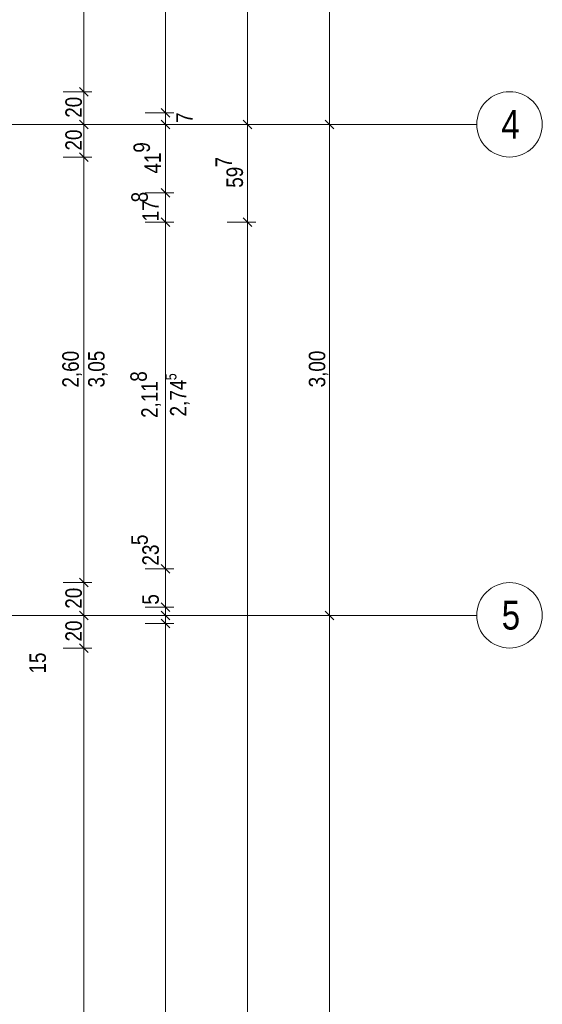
# Model space of a CAD drawing. Extents: x -634 to 300, y 62 to 1102.
# Tile 55 of 125: x 37 to 101, y 493 to 614. Entities that reach past the tile are written whole.
import ezdxf
from ezdxf.lldxf.tags import DXFTag

# ---------------------------------------------------------------- set-up
doc = ezdxf.new("R2010")
doc.units = 0
doc.layers.get('0').update_dxf_attribs({"lineweight": 13})
doc.layers.add('70 -71 Achsen- 1 Gebäudeachsen', color=7, linetype='STRICHPUNKT2-A06CPW00L0', lineweight=18)
doc.layers.add('Keine-A06CPVZYL0', color=7, linetype='Continuous', lineweight=9)
doc.layers.add('70 -76 Bemaßung- 2 Allgemein', color=9, linetype='Continuous', lineweight=5, true_color=0x808080)
doc.styles.get("Standard").update_dxf_attribs({"font": 'ARIALN.TTF'})
tags = doc.linetypes.add('STRICHPUNKT2-A06CPW00L0', pattern=[12.7, 6.35, -3.175, 0, -3.175]).pattern_tags.tags
tags[10:11] = [DXFTag(74, 4), DXFTag(75, 0), DXFTag(340, '0'), DXFTag(46, 0.0), DXFTag(50, 0.0), DXFTag(44, 0.0), DXFTag(45, 0.0)]
tags[8:9] = [DXFTag(74, 4), DXFTag(75, 0), DXFTag(340, '0'), DXFTag(46, 0.0), DXFTag(50, 0.0), DXFTag(44, 0.0), DXFTag(45, 0.0)]
tags[6:7] = [DXFTag(74, 4), DXFTag(75, 0), DXFTag(340, '0'), DXFTag(46, 0.0), DXFTag(50, 0.0), DXFTag(44, 0.0), DXFTag(45, 0.0)]
tags[4:5] = [DXFTag(74, 4), DXFTag(75, 0), DXFTag(340, '0'), DXFTag(46, 0.0), DXFTag(50, 0.0), DXFTag(44, 0.0), DXFTag(45, 0.0)]

# ---------------------------------------------------------------- blocks, each defined once
blk = doc.blocks.new('Referenz-A06CPW02L0')
at = {"layer": '70 -71 Achsen- 1 Gebäudeachsen', "color": 0, "linetype": 'STRICHPUNKT2-A06CPW00L0', "ltscale": 0.18}
for p, q in [((-554.53, 600.88), (92.91, 600.88)), ((-554.53, 540.88), (92.91, 540.88))]:
    blk.add_line(p, q, dxfattribs=at)
at = {"layer": '70 -76 Bemaßung- 2 Allgemein', "color": 0, "linetype": 'Continuous', "ltscale": 0.13}
for p, q in [((64.91, 601.94), (64.91, 989.82)), ((74.91, 601.94), (74.91, 764.82)), ((54.91, 603.34), (54.91, 763.42)), ((44.91, 605.94), (44.91, 760.82)), ((44.91, 603.88), (44.91, 605.94)), ((44.91, 605.88), (44.91, 603.82)), ((42.41, 604.88), (45.91, 604.88)), ((42.41, 604.88), (45.91, 604.88)), ((54.91, 603.34), (54.91, 604.4)), ((44.91, 601.94), (44.91, 603.82)), ((54.91, 601.28), (54.91, 603.34)), ((54.91, 601.28), (54.91, 603.34)), ((44.91, 599.88), (44.91, 601.94)), ((44.91, 601.88), (44.91, 599.82)), ((52.41, 602.28), (55.91, 602.28)), ((52.41, 602.28), (55.91, 602.28)), ((54.91, 600.88), (54.91, 602.28)), ((54.91, 601.88), (54.91, 599.82)), ((54.91, 601.88), (54.91, 599.82)), ((64.91, 599.88), (64.91, 601.94)), ((64.91, 601.88), (64.91, 599.82)), ((74.91, 600.38), (74.91, 601.94)), ((44.97, 600.88), (45.91, 600.88)), ((44.97, 600.88), (45.91, 600.88)), ((54.97, 600.88), (55.91, 600.88)), ((54.97, 600.88), (55.91, 600.88)), ((64.97, 600.88), (65.91, 600.88)), ((64.97, 600.88), (65.91, 600.88)), ((75.44, 600.35), (74.38, 601.41)), ((74.38, 601.41), (75.44, 600.35)), ((74.91, 601.38), (74.91, 599.82)), ((74.97, 600.88), (75.91, 600.88)), ((74.97, 600.88), (75.91, 600.88)), ((44.91, 597.94), (44.91, 599.82)), ((54.91, 599.82), (54.91, 598.76)), ((54.91, 593.56), (54.91, 599.82)), ((64.91, 590), (64.91, 599.82)), ((74.91, 541.94), (74.91, 599.82)), ((42.41, 596.88), (45.91, 596.88)), ((42.41, 596.88), (45.91, 596.88)), ((44.91, 595.88), (44.91, 597.94)), ((44.91, 597.88), (44.91, 595.82)), ((44.91, 545.94), (44.91, 595.82)), ((54.91, 591.5), (54.91, 593.56)), ((54.91, 593.5), (54.91, 591.44)), ((52.41, 592.5), (55.91, 592.5)), ((52.41, 592.5), (55.91, 592.5)), ((54.91, 590), (54.91, 591.44)), ((54.91, 587.94), (54.91, 590)), ((54.91, 589.94), (54.91, 587.88)), ((64.91, 587.94), (64.91, 590)), ((64.91, 589.94), (64.91, 587.88)), ((52.41, 588.94), (55.91, 588.94)), ((52.41, 588.94), (55.91, 588.94)), ((62.41, 588.94), (65.91, 588.94)), ((62.41, 588.94), (65.91, 588.94)), ((54.91, 547.64), (54.91, 587.88)), ((64.91, 376.94), (64.91, 587.88)), ((54.91, 547.64), (54.91, 548.7)), ((54.91, 545.58), (54.91, 547.64)), ((54.91, 545.58), (54.91, 547.64)), ((52.41, 546.58), (55.91, 546.58)), ((52.41, 546.58), (55.91, 546.58)), ((54.91, 541.88), (54.91, 546.58)), ((44.91, 543.88), (44.91, 545.94)), ((44.91, 545.88), (44.91, 543.82)), ((42.41, 544.88), (45.91, 544.88)), ((42.41, 544.88), (45.91, 544.88)), ((54.91, 542.94), (54.91, 544)), ((44.91, 541.94), (44.91, 543.82)), ((54.91, 541.94), (54.91, 543)), ((54.91, 540.88), (54.91, 542.94)), ((54.91, 542.88), (54.91, 540.82)), ((44.91, 539.88), (44.91, 541.94)), ((44.91, 541.88), (44.91, 539.82)), ((52.41, 541.88), (55.91, 541.88)), ((52.41, 541.88), (55.91, 541.88)), ((54.91, 539.88), (54.91, 541.94)), ((54.91, 540.88), (54.91, 541.88)), ((54.91, 541.88), (54.91, 539.82)), ((74.91, 540.38), (74.91, 541.94)), ((44.97, 540.88), (45.91, 540.88)), ((44.97, 540.88), (45.91, 540.88)), ((54.91, 539.88), (54.91, 540.88)), ((54.91, 540.88), (54.91, 538.82)), ((54.91, 540.88), (54.91, 538.82)), ((54.91, 540.82), (54.91, 539.76)), ((54.97, 540.88), (55.91, 540.88)), ((54.97, 540.88), (55.91, 540.88)), ((75.44, 540.35), (74.38, 541.41)), ((74.38, 541.41), (75.44, 540.35)), ((74.91, 541.38), (74.91, 539.82)), ((74.97, 540.88), (75.91, 540.88)), ((74.97, 540.88), (75.91, 540.88)), ((44.91, 537.94), (44.91, 539.82)), ((52.41, 539.88), (55.91, 539.88)), ((52.41, 539.88), (55.91, 539.88)), ((54.91, 539.82), (54.91, 538.76)), ((74.91, 376.94), (74.91, 539.82)), ((44.91, 535.88), (44.91, 537.94)), ((44.91, 537.88), (44.91, 535.82)), ((54.91, 538.82), (54.91, 537.76)), ((54.91, 378.34), (54.91, 538.82)), ((42.41, 536.88), (45.91, 536.88)), ((42.41, 536.88), (45.91, 536.88)), ((44.91, 380.94), (44.91, 535.82))]:
    blk.add_line(p, q, dxfattribs=at)
at = {"layer": '70 -76 Bemaßung- 2 Allgemein', "color": 0, "linetype": 'Continuous', "lineweight": 20, "ltscale": 0.2}
for p, q in [((45.44, 604.35), (44.38, 605.41)), ((44.38, 605.41), (45.44, 604.35)), ((55.44, 601.75), (54.38, 602.81)), ((55.44, 601.75), (54.38, 602.81)), ((45.44, 600.35), (44.38, 601.41)), ((44.38, 601.41), (45.44, 600.35)), ((54.38, 601.41), (55.44, 600.35)), ((54.38, 601.41), (55.44, 600.35)), ((65.44, 600.35), (64.38, 601.41)), ((64.38, 601.41), (65.44, 600.35)), ((45.44, 596.35), (44.38, 597.41)), ((44.38, 597.41), (45.44, 596.35)), ((55.44, 591.97), (54.38, 593.03)), ((54.38, 593.03), (55.44, 591.97)), ((55.44, 588.41), (54.38, 589.47)), ((54.38, 589.47), (55.44, 588.41)), ((65.44, 588.41), (64.38, 589.47)), ((64.38, 589.47), (65.44, 588.41)), ((55.44, 546.05), (54.38, 547.11)), ((55.44, 546.05), (54.38, 547.11)), ((45.44, 544.35), (44.38, 545.41)), ((44.38, 545.41), (45.44, 544.35)), ((54.38, 542.41), (55.44, 541.35)), ((55.44, 541.35), (54.38, 542.41)), ((45.44, 540.35), (44.38, 541.41)), ((44.38, 541.41), (45.44, 540.35)), ((54.38, 541.41), (55.44, 540.35)), ((55.44, 540.35), (54.38, 541.41)), ((54.38, 540.41), (55.44, 539.35)), ((54.38, 540.41), (55.44, 539.35)), ((45.44, 536.35), (44.38, 537.41)), ((44.38, 537.41), (45.44, 536.35))]:
    blk.add_line(p, q, dxfattribs=at)
at = {"layer": 'Keine-A06CPVZYL0', "color": 0, "linetype": 'Continuous', "ltscale": 0.13}
for p, q in [((94.37, 603.98), (94.68, 604.21)), ((94.68, 604.21), (95.02, 604.41)), ((95.02, 604.41), (95.38, 604.58)), ((95.38, 604.58), (95.75, 604.71)), ((95.75, 604.71), (96.13, 604.81)), ((96.13, 604.81), (96.51, 604.86)), ((96.51, 604.86), (96.91, 604.88)), ((96.91, 604.88), (97.3, 604.86)), ((97.3, 604.86), (97.69, 604.81)), ((97.69, 604.81), (98.07, 604.71)), ((98.07, 604.71), (98.44, 604.58)), ((98.44, 604.58), (98.79, 604.41)), ((98.79, 604.41), (99.13, 604.21)), ((99.13, 604.21), (99.44, 603.98)), ((93.38, 602.77), (93.58, 603.11)), ((93.58, 603.11), (93.81, 603.42)), ((93.81, 603.42), (94.08, 603.71)), ((94.08, 603.71), (94.37, 603.98)), ((99.44, 603.98), (99.74, 603.71)), ((99.74, 603.71), (100, 603.42)), ((100, 603.42), (100.23, 603.11)), ((100.23, 603.11), (100.43, 602.77)), ((92.93, 601.28), (92.98, 601.66)), ((92.98, 601.66), (93.08, 602.04)), ((93.08, 602.04), (93.21, 602.41)), ((93.21, 602.41), (93.38, 602.77)), ((100.43, 602.77), (100.6, 602.41)), ((100.6, 602.41), (100.73, 602.04)), ((100.73, 602.04), (100.83, 601.66)), ((100.83, 601.66), (100.89, 601.28)), ((92.91, 600.88), (92.93, 601.28)), ((92.93, 600.49), (92.91, 600.88)), ((92.98, 600.1), (92.93, 600.49)), ((100.89, 600.49), (100.83, 600.1)), ((100.89, 601.28), (100.91, 600.88)), ((100.91, 600.88), (100.89, 600.49)), ((93.08, 599.72), (92.98, 600.1)), ((93.21, 599.35), (93.08, 599.72)), ((93.38, 599), (93.21, 599.35)), ((100.6, 599.35), (100.43, 599)), ((100.73, 599.72), (100.6, 599.35)), ((100.83, 600.1), (100.73, 599.72)), ((93.58, 598.66), (93.38, 599)), ((93.81, 598.35), (93.58, 598.66)), ((94.08, 598.06), (93.81, 598.35)), ((94.37, 597.79), (94.08, 598.06)), ((99.74, 598.06), (99.44, 597.79)), ((100, 598.35), (99.74, 598.06)), ((100.23, 598.66), (100, 598.35)), ((100.43, 599), (100.23, 598.66)), ((94.68, 597.56), (94.37, 597.79)), ((95.02, 597.36), (94.68, 597.56)), ((95.38, 597.19), (95.02, 597.36)), ((95.75, 597.06), (95.38, 597.19)), ((96.13, 596.96), (95.75, 597.06)), ((96.51, 596.9), (96.13, 596.96)), ((96.91, 596.88), (96.51, 596.9)), ((97.3, 596.9), (96.91, 596.88)), ((97.69, 596.96), (97.3, 596.9)), ((98.07, 597.06), (97.69, 596.96)), ((98.44, 597.19), (98.07, 597.06)), ((98.79, 597.36), (98.44, 597.19)), ((99.13, 597.56), (98.79, 597.36)), ((99.44, 597.79), (99.13, 597.56)), ((94.08, 543.71), (94.37, 543.98)), ((94.37, 543.98), (94.68, 544.21)), ((94.68, 544.21), (95.02, 544.41)), ((95.02, 544.41), (95.38, 544.58)), ((95.38, 544.58), (95.75, 544.71)), ((95.75, 544.71), (96.13, 544.81)), ((96.13, 544.81), (96.51, 544.86)), ((96.51, 544.86), (96.91, 544.88)), ((96.91, 544.88), (97.3, 544.86)), ((97.3, 544.86), (97.69, 544.81)), ((97.69, 544.81), (98.07, 544.71)), ((98.07, 544.71), (98.44, 544.58)), ((98.44, 544.58), (98.79, 544.41)), ((98.79, 544.41), (99.13, 544.21)), ((99.13, 544.21), (99.44, 543.98)), ((99.44, 543.98), (99.74, 543.71)), ((93.21, 542.41), (93.38, 542.77)), ((93.38, 542.77), (93.58, 543.11)), ((93.58, 543.11), (93.81, 543.42)), ((93.81, 543.42), (94.08, 543.71)), ((99.74, 543.71), (100, 543.42)), ((100, 543.42), (100.23, 543.11)), ((100.23, 543.11), (100.43, 542.77)), ((100.43, 542.77), (100.6, 542.41)), ((92.93, 541.28), (92.98, 541.66)), ((92.98, 541.66), (93.08, 542.04)), ((93.08, 542.04), (93.21, 542.41)), ((100.6, 542.41), (100.73, 542.04)), ((100.73, 542.04), (100.83, 541.66)), ((100.83, 541.66), (100.89, 541.28)), ((92.91, 540.88), (92.93, 541.28)), ((92.93, 540.49), (92.91, 540.88)), ((92.98, 540.1), (92.93, 540.49)), ((100.89, 540.49), (100.83, 540.1)), ((100.89, 541.28), (100.91, 540.88)), ((100.91, 540.88), (100.89, 540.49)), ((93.08, 539.72), (92.98, 540.1)), ((93.21, 539.35), (93.08, 539.72)), ((93.38, 539), (93.21, 539.35)), ((100.6, 539.35), (100.43, 539)), ((100.73, 539.72), (100.6, 539.35)), ((100.83, 540.1), (100.73, 539.72)), ((93.58, 538.66), (93.38, 539)), ((93.81, 538.35), (93.58, 538.66)), ((94.08, 538.06), (93.81, 538.35)), ((94.37, 537.79), (94.08, 538.06)), ((99.74, 538.06), (99.44, 537.79)), ((100, 538.35), (99.74, 538.06)), ((100.23, 538.66), (100, 538.35)), ((100.43, 539), (100.23, 538.66)), ((94.68, 537.56), (94.37, 537.79)), ((95.02, 537.36), (94.68, 537.56)), ((95.38, 537.19), (95.02, 537.36)), ((95.75, 537.06), (95.38, 537.19)), ((96.13, 536.96), (95.75, 537.06)), ((96.51, 536.9), (96.13, 536.96)), ((96.91, 536.88), (96.51, 536.9)), ((97.3, 536.9), (96.91, 536.88)), ((97.69, 536.96), (97.3, 536.9)), ((98.07, 537.06), (97.69, 536.96)), ((98.44, 537.19), (98.07, 537.06)), ((98.79, 537.36), (98.44, 537.19)), ((99.13, 537.56), (98.79, 537.36)), ((99.44, 537.79), (99.13, 537.56))]:
    blk.add_line(p, q, dxfattribs=at)
at = {"layer": '70 -76 Bemaßung- 2 Allgemein', "color": 0, "linetype": 'Continuous', "ltscale": 0.13, "attachment_point": 1, "rotation": 90}
for s, insert, char_height in [('{\\fArial Narrow;20}', (42.66, 601.69), 2.0138), ('{\\fArial Narrow;7}', (56.21, 601.05), 2.0138), ('{\\fArial Narrow;20}', (42.66, 597.69), 2.0138), ('{\\fArial Narrow;9}', (50.98, 597.42), 2.0138), ('{\\fArial Narrow;41}', (52.32, 594.88), 2.0138), ('{\\fArial Narrow;7}', (60.99, 595.62), 2.0138), ('{\\fArial Narrow;59}', (62.34, 593.14), 2.0138), ('{\\fArial Narrow;8}', (50.72, 591.35), 2.0138), ('{\\fArial Narrow;17}', (52.06, 589.03), 2.0138), ('{\\fArial Narrow;2,60}', (42.29, 568.72), 2.0138), ('{\\fArial Narrow;3,05}', (45.44, 568.73), 2.0138), ('{\\fArial Narrow;3,00}', (72.39, 568.74), 2.0138), ('{\\fArial Narrow;8}', (50.6, 569.43), 2.0138), ('{\\fArial Narrow;5}', (54.88, 569.61), 1.3426), ('{\\fArial Narrow;2,74}', (55.44, 565.19), 2.0138), ('{\\fArial Narrow;2,11}', (51.94, 565.01), 2.0138), ('{\\fArial Narrow;5}', (50.72, 549.47), 2.0138), ('{\\fArial Narrow;23}', (52.06, 546.97), 2.0138), ('{\\fArial Narrow;20}', (42.66, 541.69), 2.0138), ('{\\fArial Narrow;5}', (52.06, 542.19), 2.0138), ('{\\fArial Narrow;20}', (42.66, 537.69), 2.0138), ('{\\fArial Narrow;15}', (38.27, 533.77), 2.0138)]:
    blk.add_mtext(s, dxfattribs=dict(at, insert=insert, char_height=char_height))
at = {"layer": 'Keine-A06CPVZYL0', "color": 0, "linetype": 'Continuous', "ltscale": 0.13, "char_height": 3.5241, "attachment_point": 1}
for s, insert in [('{\\fArial Narrow;4}', (95.91, 602.65)), ('{\\fArial Narrow;5}', (95.95, 542.67))]:
    blk.add_mtext(s, dxfattribs=dict(at, insert=insert))

msp = doc.modelspace()

# ---------------------------------------------------------------- block references
at = {"color": 8, "lineweight": 13, "ltscale": 0.13, "true_color": 0x808080}
msp.add_blockref('Referenz-A06CPW02L0', (0, 0), dxfattribs=at)

doc.saveas('drawing.dxf')
